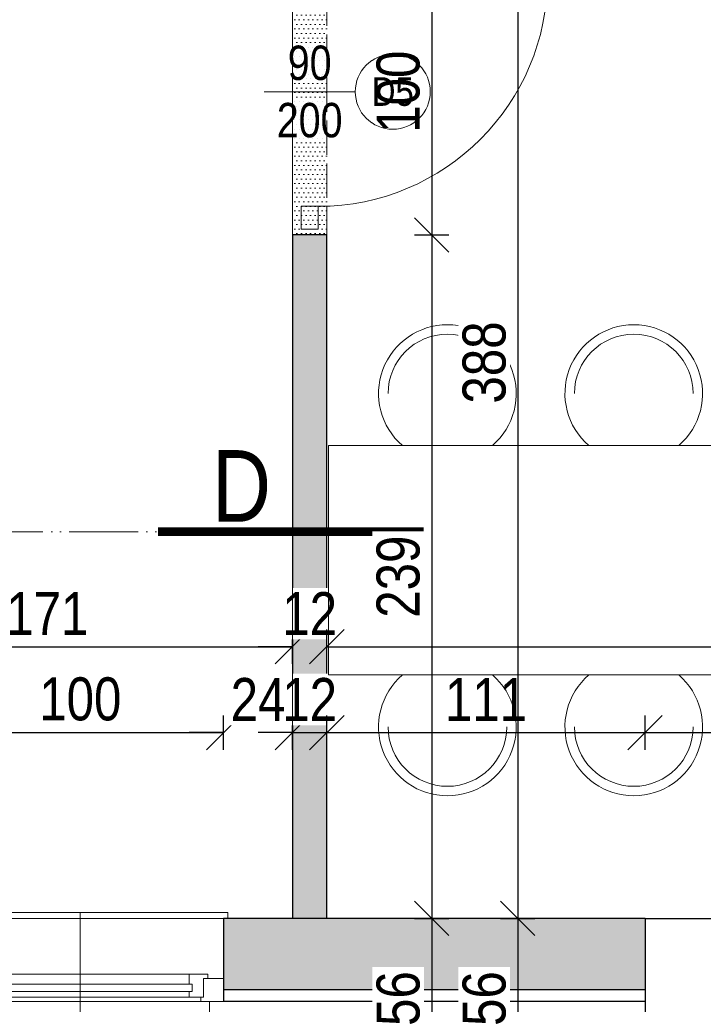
# Model space of a CAD drawing. Header units: millimetres. Extents: x 31175 to 52214, y -18116 to -5516.
# Tile 111 of 155: x 34636 to 34875, y -7012 to -6668. Entities that reach past the tile are written whole.
import ezdxf

# ---------------------------------------------------------------- set-up
doc = ezdxf.new("R2010")
doc.units = ezdxf.units.MM
doc.linetypes.add('ACAD_ISO02W100', pattern=[15, 12, -3])
doc.linetypes.add('ACAD_ISO05W100', pattern=[33, 24, -3, 0, -3, 0, -3])
doc.layers.get('Defpoints').update_dxf_attribs({"color": 6})
for name, color, linetype, lineweight in [('A-ciekie', 161, 'Continuous', 9), ('A-DRZ', 154, 'Continuous', 0), ('A-OKN', 154, 'Continuous', 9), ('A-opis', 130, 'Continuous', 9), ('A-wymiar', 177, 'Continuous', 0), ('A_opis_drzwi', 60, 'Continuous', 0), ('A_SCIANA_ISTN', 253, 'Continuous', 25), ('elewacja C', 253, 'Continuous', 0)]:
    doc.layers.add(name, color=color, linetype=linetype, lineweight=lineweight)
for name, color, linetype, lineweight, true_color in [('A-izolacja', 7, 'Continuous', 9, 0x4775ff), ('A-MEB', 7, 'Continuous', 0, 0x849491), ('A-wyposaż_kuchni', 9, 'Continuous', 13, 0x808080), ('A_SCIANA DO WYBURZENIA', 7, 'ACAD_ISO02W100', 18, 0xf7833b), ('S_KRESKOWANIE_SC_ISTN', 7, 'Continuous', 0, 0x878787)]:
    doc.layers.add(name, color=color, linetype=linetype, lineweight=lineweight, true_color=true_color)
doc.styles.get("Standard").update_dxf_attribs({"font": 'ARIALN.TTF'})
doc.styles.add('wymiary', font='ARIALN.TTF')
doc.dimstyles.new('anka', dxfattribs={"dimtxt": 15, "dimasz": 12, "dimexe": 6, "dimexo": 0.0625, "dimgap": 4, "dimtad": 1, "dimdec": 0, "dimzin": 0, "dimdsep": 46, "dimtxsty": 'wymiary', "dimblk": 'OBLIQUE', "dimcen": 0.09, "dimclrt": 7, "dimadec": 0, "dimazin": 0, "dimtfac": 1, "dimtdec": 0, "dimtix": 1, "dimtofl": 0, "dimtmove": 0, "dimatfit": 3, "dimldrblk": 'OBLIQUE', "dimfxl": 6, "dimfxlon": 1, "dimtfill": 1, "dimtolj": 1, "dimtzin": 0, "dimarcsym": 0})

# ---------------------------------------------------------------- blocks, each defined once
blk = doc.blocks.new('_OBLIQUE')
at = {"color": 0, "linetype": 'ByBlock'}
blk.add_line((-0.5, -0.5), (0.5, 0.5), dxfattribs=at)
blk = doc.blocks.new('*D98')
at = {"layer": 'A-wymiar', "color": 0, "lineweight": -2, "transparency": 16777216}
for p, q in [((34560.51, -6892.91), (34560.51, -6880.91)), ((34731.51, -6892.91), (34731.51, -6880.91)), ((34560.51, -6886.91), (34731.51, -6886.91))]:
    blk.add_line(p, q, dxfattribs=at)
at = {"layer": 'Defpoints', "color": 0, "transparency": 16777216}
for p in [(34731.51, -6886.91), (34560.51, -6918.73), (34731.51, -6918.73)]:
    blk.add_point(p, dxfattribs=at)
at = {"layer": 'A-wymiar', "color": 0, "lineweight": -2, "transparency": 16777216, "xscale": 12, "yscale": 12, "zscale": 12, "rotation": 180}
blk.add_blockref('_OBLIQUE', (34560.51, -6886.91), dxfattribs=at)
at = {"layer": 'A-wymiar', "color": 0, "lineweight": -2, "transparency": 16777216, "xscale": 12, "yscale": 12, "zscale": 12}
blk.add_blockref('_OBLIQUE', (34731.51, -6886.91), dxfattribs=at)
at = {"layer": 'A-wymiar', "color": 7, "lineweight": 9, "transparency": 16777216, "insert": (34646.01, -6875.38), "char_height": 15, "attachment_point": 5, "style": 'wymiary', "bg_fill": 3, "box_fill_scale": 1.1, "bg_fill_color": 256, "bg_fill_true_color": 13158600, "bg_fill_transparency": 0}
blk.add_mtext('\\A1;171', dxfattribs=at)
blk = doc.blocks.new('*D99')
at = {"layer": 'A-wymiar', "color": 0, "lineweight": -2, "transparency": 16777216}
for p, q in [((34731.51, -6892.91), (34731.51, -6880.91)), ((34743.51, -6892.91), (34743.51, -6880.91)), ((34731.51, -6886.91), (34719.51, -6886.91)), ((34743.51, -6886.91), (34755.51, -6886.91))]:
    blk.add_line(p, q, dxfattribs=at)
at = {"layer": 'Defpoints', "color": 0, "transparency": 16777216}
for p in [(34743.51, -6886.91), (34731.51, -6918.73), (34743.51, -6918.73)]:
    blk.add_point(p, dxfattribs=at)
at = {"layer": 'A-wymiar', "color": 0, "lineweight": -2, "transparency": 16777216, "xscale": 12, "yscale": 12, "zscale": 12}
blk.add_blockref('_OBLIQUE', (34731.51, -6886.91), dxfattribs=at)
at = {"layer": 'A-wymiar', "color": 0, "lineweight": -2, "transparency": 16777216, "xscale": 12, "yscale": 12, "zscale": 12, "rotation": 180}
blk.add_blockref('_OBLIQUE', (34743.51, -6886.91), dxfattribs=at)
at = {"layer": 'A-wymiar', "color": 7, "lineweight": 9, "transparency": 16777216, "insert": (34737.51, -6875.38), "char_height": 15, "attachment_point": 5, "style": 'wymiary', "bg_fill": 3, "box_fill_scale": 1.1, "bg_fill_color": 256, "bg_fill_true_color": 13158600, "bg_fill_transparency": 0}
blk.add_mtext('\\A1;12', dxfattribs=at)
blk = doc.blocks.new('*D102')
at = {"layer": 'A-wymiar', "color": 0, "lineweight": -2, "transparency": 16777216}
for p, q in [((34731.51, -6922.89), (34731.51, -6910.89)), ((34743.51, -6922.89), (34743.51, -6910.89)), ((34731.51, -6916.89), (34719.51, -6916.89)), ((34743.51, -6916.89), (34755.51, -6916.89))]:
    blk.add_line(p, q, dxfattribs=at)
at = {"layer": 'Defpoints', "color": 0, "transparency": 16777216}
for p in [(34743.51, -6916.89), (34731.51, -6981.73), (34743.51, -6981.73)]:
    blk.add_point(p, dxfattribs=at)
at = {"layer": 'A-wymiar', "color": 0, "lineweight": -2, "transparency": 16777216, "xscale": 12, "yscale": 12, "zscale": 12}
blk.add_blockref('_OBLIQUE', (34731.51, -6916.89), dxfattribs=at)
at = {"layer": 'A-wymiar', "color": 0, "lineweight": -2, "transparency": 16777216, "xscale": 12, "yscale": 12, "zscale": 12, "rotation": 180}
blk.add_blockref('_OBLIQUE', (34743.51, -6916.89), dxfattribs=at)
at = {"layer": 'A-wymiar', "color": 7, "lineweight": 9, "transparency": 16777216, "insert": (34737.51, -6905.36), "char_height": 15, "attachment_point": 5, "style": 'wymiary', "bg_fill": 3, "box_fill_scale": 1.1, "bg_fill_color": 256, "bg_fill_true_color": 13158600, "bg_fill_transparency": 0}
blk.add_mtext('\\A1;12', dxfattribs=at)
blk = doc.blocks.new('*U59')
at = {"layer": 'A-ciekie'}
for p, q in [((18175.78, 17805.34), (18175.78, 17908.34)), ((18175.78, 17908.34), (18177.78, 17908.34)), ((18238.12, 17901.84), (18233.78, 17901.84)), ((18238.12, 17811.84), (18238.12, 17901.84)), ((18233.78, 17811.84), (18238.12, 17811.84)), ((18177.78, 17805.34), (18175.78, 17805.34))]:
    blk.add_line(p, q, dxfattribs=at)
at = {"layer": 'A-izolacja'}
for points in [[(18206.78, 17906.84), (18206.78, 17901.84), (18233.78, 17901.84)], [(18206.78, 17906.84), (18206.78, 17901.84), (18233.78, 17901.84)], [(18206.78, 17906.84), (18206.78, 17901.84), (18233.78, 17901.84)], [(18233.78, 17901.84), (18206.78, 17901.84), (18206.78, 17906.84)], [(18206.78, 17806.84), (18206.78, 17811.84), (18233.78, 17811.84)], [(18233.78, 17811.84), (18206.78, 17811.84), (18206.78, 17806.84)]]:
    blk.add_lwpolyline(points, dxfattribs=at)
at = {"layer": 'A-OKN', "color": 250}
for p, q in [((18198.78, 17900.34), (18198.78, 17906.84)), ((18198.78, 17906.84), (18206.78, 17906.84)), ((18206.78, 17906.84), (18206.78, 17898.84)), ((18197.28, 17894.84), (18197.28, 17901.34)), ((18197.28, 17901.34), (18198.78, 17901.34)), ((18198.78, 17901.34), (18198.78, 17899.84)), ((18198.78, 17899.84), (18205.28, 17899.84)), ((18205.28, 17899.84), (18205.28, 17894.84)), ((18206.78, 17898.84), (18205.28, 17898.84)), ((18197.28, 17812.34), (18197.28, 17818.84)), ((18205.28, 17818.84), (18205.28, 17813.84)), ((18205.28, 17813.84), (18205.28, 17814.84)), ((18205.28, 17814.84), (18206.78, 17814.84)), ((18206.78, 17814.84), (18206.78, 17806.84)), ((18198.78, 17812.34), (18197.28, 17812.34)), ((18205.28, 17813.84), (18198.78, 17813.84)), ((18198.78, 17813.84), (18198.78, 17812.34)), ((18198.78, 17806.84), (18198.78, 17813.34))]:
    blk.add_line(p, q, dxfattribs=at)
at = {"layer": 'A-OKN'}
for p, q in [((18206.78, 17898.84), (18206.78, 17814.84)), ((18200.78, 17894.84), (18197.28, 17894.84)), ((18197.28, 17818.84), (18197.28, 17894.84)), ((18200.78, 17895.84), (18200.78, 17894.84)), ((18200.78, 17895.84), (18203.28, 17895.84)), ((18203.28, 17895.84), (18200.78, 17895.84)), ((18200.78, 17895.84), (18200.78, 17894.84)), ((18200.78, 17817.84), (18200.78, 17894.84)), ((18203.28, 17894.84), (18203.28, 17895.84)), ((18203.28, 17894.84), (18203.28, 17895.84)), ((18203.28, 17894.84), (18203.28, 17817.84)), ((18205.28, 17894.84), (18203.28, 17894.84)), ((18205.28, 17819.34), (18205.28, 17894.84)), ((18205.28, 17894.84), (18205.28, 17818.84)), ((18197.28, 17818.84), (18200.78, 17818.84)), ((18200.78, 17818.84), (18200.78, 17817.84)), ((18203.28, 17817.84), (18200.78, 17817.84)), ((18200.78, 17817.84), (18203.28, 17817.84)), ((18203.28, 17818.84), (18205.28, 17818.84)), ((18203.28, 17817.84), (18203.28, 17818.84))]:
    blk.add_line(p, q, dxfattribs=at)
blk = doc.blocks.new('*D169')
at = {"layer": 'A-wymiar', "color": 0, "lineweight": -2, "transparency": 16777216}
for p, q in [((34560.51, -6892.91), (34560.51, -6880.91)), ((34731.51, -6892.91), (34731.51, -6880.91)), ((34560.51, -6886.91), (34731.51, -6886.91))]:
    blk.add_line(p, q, dxfattribs=at)
at = {"layer": 'Defpoints', "color": 0, "transparency": 16777216}
for p in [(34731.51, -6886.91), (34560.51, -6918.73), (34731.51, -6918.73)]:
    blk.add_point(p, dxfattribs=at)
at = {"layer": 'A-wymiar', "color": 0, "lineweight": -2, "transparency": 16777216, "xscale": 12, "yscale": 12, "zscale": 12, "rotation": 180}
blk.add_blockref('_OBLIQUE', (34560.51, -6886.91), dxfattribs=at)
at = {"layer": 'A-wymiar', "color": 0, "lineweight": -2, "transparency": 16777216, "xscale": 12, "yscale": 12, "zscale": 12}
blk.add_blockref('_OBLIQUE', (34731.51, -6886.91), dxfattribs=at)
at = {"layer": 'A-wymiar', "color": 7, "lineweight": 9, "transparency": 16777216, "insert": (34646.01, -6875.38), "char_height": 15, "attachment_point": 5, "style": 'wymiary', "bg_fill": 3, "box_fill_scale": 1.1, "bg_fill_color": 256, "bg_fill_true_color": 13158600, "bg_fill_transparency": 0}
blk.add_mtext('\\A1;171', dxfattribs=at)
blk = doc.blocks.new('*D170')
at = {"layer": 'A-wymiar', "color": 0, "lineweight": -2, "transparency": 16777216}
for p, q in [((34731.51, -6892.91), (34731.51, -6880.91)), ((34743.51, -6892.91), (34743.51, -6880.91)), ((34731.51, -6886.91), (34719.51, -6886.91)), ((34743.51, -6886.91), (34755.51, -6886.91))]:
    blk.add_line(p, q, dxfattribs=at)
at = {"layer": 'Defpoints', "color": 0, "transparency": 16777216}
for p in [(34743.51, -6886.91), (34731.51, -6918.73), (34743.51, -6918.73)]:
    blk.add_point(p, dxfattribs=at)
at = {"layer": 'A-wymiar', "color": 0, "lineweight": -2, "transparency": 16777216, "xscale": 12, "yscale": 12, "zscale": 12}
blk.add_blockref('_OBLIQUE', (34731.51, -6886.91), dxfattribs=at)
at = {"layer": 'A-wymiar', "color": 0, "lineweight": -2, "transparency": 16777216, "xscale": 12, "yscale": 12, "zscale": 12, "rotation": 180}
blk.add_blockref('_OBLIQUE', (34743.51, -6886.91), dxfattribs=at)
at = {"layer": 'A-wymiar', "color": 7, "lineweight": 9, "transparency": 16777216, "insert": (34737.51, -6875.38), "char_height": 15, "attachment_point": 5, "style": 'wymiary', "bg_fill": 3, "box_fill_scale": 1.1, "bg_fill_color": 256, "bg_fill_true_color": 13158600, "bg_fill_transparency": 0}
blk.add_mtext('\\A1;12', dxfattribs=at)
blk = doc.blocks.new('*D171')
at = {"layer": 'A-wymiar', "color": 0, "lineweight": -2, "transparency": 16777216}
for p, q in [((34743.51, -6892.91), (34743.51, -6880.91)), ((35177.51, -6892.91), (35177.51, -6880.91)), ((34743.51, -6886.91), (35177.51, -6886.91))]:
    blk.add_line(p, q, dxfattribs=at)
at = {"layer": 'Defpoints', "color": 0, "transparency": 16777216}
for p in [(35177.51, -6886.91), (34743.51, -6918.73), (35177.51, -6918.73)]:
    blk.add_point(p, dxfattribs=at)
at = {"layer": 'A-wymiar', "color": 0, "lineweight": -2, "transparency": 16777216, "xscale": 12, "yscale": 12, "zscale": 12, "rotation": 180}
blk.add_blockref('_OBLIQUE', (34743.51, -6886.91), dxfattribs=at)
at = {"layer": 'A-wymiar', "color": 0, "lineweight": -2, "transparency": 16777216, "xscale": 12, "yscale": 12, "zscale": 12}
blk.add_blockref('_OBLIQUE', (35177.51, -6886.91), dxfattribs=at)
at = {"layer": 'A-wymiar', "color": 7, "lineweight": 9, "transparency": 16777216, "insert": (34960.51, -6875.25), "char_height": 15, "attachment_point": 5, "style": 'wymiary', "bg_fill": 3, "box_fill_scale": 1.1, "bg_fill_color": 256, "bg_fill_true_color": 13158600, "bg_fill_transparency": 0}
blk.add_mtext('\\A1;434', dxfattribs=at)
blk = doc.blocks.new('*D172')
at = {"layer": 'A-wymiar', "color": 0, "lineweight": -2, "transparency": 16777216}
for p, q in [((34607.51, -6922.89), (34607.51, -6910.89)), ((34707.51, -6922.89), (34707.51, -6910.89)), ((34607.51, -6916.89), (34707.51, -6916.89))]:
    blk.add_line(p, q, dxfattribs=at)
at = {"layer": 'Defpoints', "color": 0, "transparency": 16777216}
for p in [(34707.51, -6916.89), (34607.51, -6981.73), (34707.51, -6981.73)]:
    blk.add_point(p, dxfattribs=at)
at = {"layer": 'A-wymiar', "color": 0, "lineweight": -2, "transparency": 16777216, "xscale": 12, "yscale": 12, "zscale": 12, "rotation": 180}
blk.add_blockref('_OBLIQUE', (34607.51, -6916.89), dxfattribs=at)
at = {"layer": 'A-wymiar', "color": 0, "lineweight": -2, "transparency": 16777216, "xscale": 12, "yscale": 12, "zscale": 12}
blk.add_blockref('_OBLIQUE', (34707.51, -6916.89), dxfattribs=at)
at = {"layer": 'A-wymiar', "color": 7, "lineweight": 9, "transparency": 16777216, "insert": (34657.51, -6905.24), "char_height": 15, "attachment_point": 5, "style": 'wymiary', "bg_fill": 3, "box_fill_scale": 1.1, "bg_fill_color": 256, "bg_fill_true_color": 13158600, "bg_fill_transparency": 0}
blk.add_mtext('\\A1;100', dxfattribs=at)
blk = doc.blocks.new('*D443')
at = {"layer": 'A-wymiar', "color": 0, "lineweight": -2, "transparency": 16777216}
for p, q in [((34707.51, -6922.89), (34707.51, -6910.89)), ((34731.51, -6922.89), (34731.51, -6910.89)), ((34707.51, -6916.89), (34695.51, -6916.89)), ((34731.51, -6916.89), (34743.51, -6916.89))]:
    blk.add_line(p, q, dxfattribs=at)
at = {"layer": 'Defpoints', "color": 0, "transparency": 16777216}
for p in [(34731.51, -6916.89), (34707.51, -6981.73), (34731.51, -6981.73)]:
    blk.add_point(p, dxfattribs=at)
at = {"layer": 'A-wymiar', "color": 0, "lineweight": -2, "transparency": 16777216, "xscale": 12, "yscale": 12, "zscale": 12}
blk.add_blockref('_OBLIQUE', (34707.51, -6916.89), dxfattribs=at)
at = {"layer": 'A-wymiar', "color": 0, "lineweight": -2, "transparency": 16777216, "xscale": 12, "yscale": 12, "zscale": 12, "rotation": 180}
blk.add_blockref('_OBLIQUE', (34731.51, -6916.89), dxfattribs=at)
at = {"layer": 'A-wymiar', "color": 7, "lineweight": 9, "transparency": 16777216, "insert": (34719.51, -6905.36), "char_height": 15, "attachment_point": 5, "style": 'wymiary', "bg_fill": 3, "box_fill_scale": 1.1, "bg_fill_color": 256, "bg_fill_true_color": 13158600, "bg_fill_transparency": 0}
blk.add_mtext('\\A1;24', dxfattribs=at)
blk = doc.blocks.new('*D444')
at = {"layer": 'A-wymiar', "color": 0, "lineweight": -2, "transparency": 16777216}
for p, q in [((34731.51, -6922.89), (34731.51, -6910.89)), ((34743.51, -6922.89), (34743.51, -6910.89)), ((34731.51, -6916.89), (34719.51, -6916.89)), ((34743.51, -6916.89), (34755.51, -6916.89))]:
    blk.add_line(p, q, dxfattribs=at)
at = {"layer": 'Defpoints', "color": 0, "transparency": 16777216}
for p in [(34743.51, -6916.89), (34731.51, -6981.73), (34743.51, -6981.73)]:
    blk.add_point(p, dxfattribs=at)
at = {"layer": 'A-wymiar', "color": 0, "lineweight": -2, "transparency": 16777216, "xscale": 12, "yscale": 12, "zscale": 12}
blk.add_blockref('_OBLIQUE', (34731.51, -6916.89), dxfattribs=at)
at = {"layer": 'A-wymiar', "color": 0, "lineweight": -2, "transparency": 16777216, "xscale": 12, "yscale": 12, "zscale": 12, "rotation": 180}
blk.add_blockref('_OBLIQUE', (34743.51, -6916.89), dxfattribs=at)
at = {"layer": 'A-wymiar', "color": 7, "lineweight": 9, "transparency": 16777216, "insert": (34737.51, -6905.36), "char_height": 15, "attachment_point": 5, "style": 'wymiary', "bg_fill": 3, "box_fill_scale": 1.1, "bg_fill_color": 256, "bg_fill_true_color": 13158600, "bg_fill_transparency": 0}
blk.add_mtext('\\A1;12', dxfattribs=at)
blk = doc.blocks.new('*D173')
at = {"layer": 'A-wymiar', "color": 0, "lineweight": -2, "transparency": 16777216}
for p, q in [((34743.51, -6922.89), (34743.51, -6910.89)), ((34854.51, -6922.89), (34854.51, -6910.89)), ((34743.51, -6916.89), (34854.51, -6916.89))]:
    blk.add_line(p, q, dxfattribs=at)
at = {"layer": 'Defpoints', "color": 0, "transparency": 16777216}
for p in [(34854.51, -6916.89), (34743.51, -6981.73), (34854.51, -6981.73)]:
    blk.add_point(p, dxfattribs=at)
at = {"layer": 'A-wymiar', "color": 0, "lineweight": -2, "transparency": 16777216, "xscale": 12, "yscale": 12, "zscale": 12, "rotation": 180}
blk.add_blockref('_OBLIQUE', (34743.51, -6916.89), dxfattribs=at)
at = {"layer": 'A-wymiar', "color": 0, "lineweight": -2, "transparency": 16777216, "xscale": 12, "yscale": 12, "zscale": 12}
blk.add_blockref('_OBLIQUE', (34854.51, -6916.89), dxfattribs=at)
at = {"layer": 'A-wymiar', "color": 7, "lineweight": 9, "transparency": 16777216, "insert": (34799.01, -6905.36), "char_height": 15, "attachment_point": 5, "style": 'wymiary', "bg_fill": 3, "box_fill_scale": 1.1, "bg_fill_color": 256, "bg_fill_true_color": 13158600, "bg_fill_transparency": 0}
blk.add_mtext('\\A1;111', dxfattribs=at)
blk = doc.blocks.new('*D174')
at = {"layer": 'A-wymiar', "color": 0, "lineweight": -2, "transparency": 16777216}
for p, q in [((34854.51, -6922.89), (34854.51, -6910.89)), ((34989.51, -6922.89), (34989.51, -6910.89)), ((34854.51, -6916.89), (34989.51, -6916.89))]:
    blk.add_line(p, q, dxfattribs=at)
at = {"layer": 'Defpoints', "color": 0, "transparency": 16777216}
for p in [(34989.51, -6916.89), (34854.51, -6981.73), (34989.51, -6981.73)]:
    blk.add_point(p, dxfattribs=at)
at = {"layer": 'A-wymiar', "color": 0, "lineweight": -2, "transparency": 16777216, "xscale": 12, "yscale": 12, "zscale": 12, "rotation": 180}
blk.add_blockref('_OBLIQUE', (34854.51, -6916.89), dxfattribs=at)
at = {"layer": 'A-wymiar', "color": 0, "lineweight": -2, "transparency": 16777216, "xscale": 12, "yscale": 12, "zscale": 12}
blk.add_blockref('_OBLIQUE', (34989.51, -6916.89), dxfattribs=at)
at = {"layer": 'A-wymiar', "color": 7, "lineweight": 9, "transparency": 16777216, "insert": (34922.01, -6905.24), "char_height": 15, "attachment_point": 5, "style": 'wymiary', "bg_fill": 3, "box_fill_scale": 1.1, "bg_fill_color": 256, "bg_fill_true_color": 13158600, "bg_fill_transparency": 0}
blk.add_mtext('\\A1;135', dxfattribs=at)
blk = doc.blocks.new('*D452')
at = {"layer": 'A-wymiar', "color": 0, "lineweight": -2, "transparency": 16777216}
for p, q in [((34774.1, -6643.23), (34786.1, -6643.23)), ((34780.1, -6643.23), (34780.1, -6743.23)), ((34774.1, -6743.23), (34786.1, -6743.23))]:
    blk.add_line(p, q, dxfattribs=at)
at = {"layer": 'Defpoints', "color": 0, "transparency": 16777216}
for p in [(34743.51, -6643.23), (34743.51, -6743.23), (34780.1, -6743.23)]:
    blk.add_point(p, dxfattribs=at)
at = {"layer": 'A-wymiar', "color": 0, "lineweight": -2, "transparency": 16777216, "xscale": 12, "yscale": 12, "zscale": 12}
for p, rotation in [((34780.1, -6643.23), 90), ((34780.1, -6743.23), 270)]:
    blk.add_blockref('_OBLIQUE', p, dxfattribs=dict(at, rotation=rotation))
at = {"layer": 'A-wymiar', "color": 7, "transparency": 16777216, "insert": (34768.44, -6693.23), "char_height": 15, "attachment_point": 5, "rotation": 90, "style": 'wymiary', "bg_fill": 3, "box_fill_scale": 1.1, "bg_fill_color": 256, "bg_fill_true_color": 13158600, "bg_fill_transparency": 0}
blk.add_mtext('\\A1;100', dxfattribs=at)
blk = doc.blocks.new('*D453')
at = {"layer": 'A-wymiar', "color": 0, "lineweight": -2, "transparency": 16777216}
for p, q in [((34774.1, -6743.23), (34786.1, -6743.23)), ((34780.1, -6743.23), (34780.1, -6981.73)), ((34774.1, -6981.73), (34786.1, -6981.73))]:
    blk.add_line(p, q, dxfattribs=at)
at = {"layer": 'Defpoints', "color": 0, "transparency": 16777216}
for p in [(34743.51, -6743.23), (34743.51, -6981.73), (34780.1, -6981.73)]:
    blk.add_point(p, dxfattribs=at)
at = {"layer": 'A-wymiar', "color": 0, "lineweight": -2, "transparency": 16777216, "xscale": 12, "yscale": 12, "zscale": 12}
for p, rotation in [((34780.1, -6743.23), 90), ((34780.1, -6981.73), 270)]:
    blk.add_blockref('_OBLIQUE', p, dxfattribs=dict(at, rotation=rotation))
at = {"layer": 'A-wymiar', "color": 7, "transparency": 16777216, "insert": (34768.44, -6862.48), "char_height": 15, "attachment_point": 5, "rotation": 90, "style": 'wymiary', "bg_fill": 3, "box_fill_scale": 1.1, "bg_fill_color": 256, "bg_fill_true_color": 13158600, "bg_fill_transparency": 0}
blk.add_mtext('\\A1;239', dxfattribs=at)
blk = doc.blocks.new('*D176')
at = {"layer": 'A-wymiar', "color": 0, "lineweight": -2, "transparency": 16777216}
for p, q in [((34804.1, -6593.73), (34816.1, -6593.73)), ((34810.1, -6593.73), (34810.1, -6981.73)), ((34804.1, -6981.73), (34816.1, -6981.73))]:
    blk.add_line(p, q, dxfattribs=at)
at = {"layer": 'Defpoints', "color": 0, "transparency": 16777216}
for p in [(34743.51, -6593.73), (34743.51, -6981.73), (34810.1, -6981.73)]:
    blk.add_point(p, dxfattribs=at)
at = {"layer": 'A-wymiar', "color": 0, "lineweight": -2, "transparency": 16777216, "xscale": 12, "yscale": 12, "zscale": 12}
for p, rotation in [((34810.1, -6593.73), 90), ((34810.1, -6981.73), 270)]:
    blk.add_blockref('_OBLIQUE', p, dxfattribs=dict(at, rotation=rotation))
at = {"layer": 'A-wymiar', "color": 7, "transparency": 16777216, "insert": (34798.44, -6787.73), "char_height": 15, "attachment_point": 5, "rotation": 90, "style": 'wymiary', "bg_fill": 3, "box_fill_scale": 1.1, "bg_fill_color": 256, "bg_fill_true_color": 13158600, "bg_fill_transparency": 0}
blk.add_mtext('\\A1;388', dxfattribs=at)
blk = doc.blocks.new('*D609')
at = {"layer": 'A-wymiar', "color": 0, "lineweight": -2, "transparency": 16777216}
for p, q in [((34774.1, -6981.73), (34786.1, -6981.73)), ((34780.1, -6981.73), (34780.1, -7037.73)), ((34786.1, -7037.73), (34774.1, -7037.73))]:
    blk.add_line(p, q, dxfattribs=at)
at = {"layer": 'Defpoints', "color": 0, "transparency": 16777216}
for p in [(34743.51, -6981.73), (34780.1, -7037.73), (34856.51, -7037.73)]:
    blk.add_point(p, dxfattribs=at)
at = {"layer": 'A-wymiar', "color": 0, "lineweight": -2, "transparency": 16777216, "xscale": 12, "yscale": 12, "zscale": 12}
for p, rotation in [((34780.1, -6981.73), 90), ((34780.1, -7037.73), 270)]:
    blk.add_blockref('_OBLIQUE', p, dxfattribs=dict(at, rotation=rotation))
at = {"layer": 'A-wymiar', "color": 7, "transparency": 16777216, "insert": (34768.44, -7009.73), "char_height": 15, "attachment_point": 5, "rotation": 90, "style": 'wymiary', "bg_fill": 3, "box_fill_scale": 1.1, "bg_fill_color": 256, "bg_fill_true_color": 13158600, "bg_fill_transparency": 0}
blk.add_mtext('\\A1;56', dxfattribs=at)
blk = doc.blocks.new('*D614')
at = {"layer": 'A-wymiar', "color": 0, "lineweight": -2, "transparency": 16777216}
for p, q in [((34804.1, -6981.73), (34816.1, -6981.73)), ((34810.1, -6981.73), (34810.1, -7037.73)), ((34816.1, -7037.73), (34804.1, -7037.73))]:
    blk.add_line(p, q, dxfattribs=at)
at = {"layer": 'Defpoints', "color": 0, "transparency": 16777216}
for p in [(34743.51, -6981.73), (34810.1, -7037.73), (34856.51, -7037.73)]:
    blk.add_point(p, dxfattribs=at)
at = {"layer": 'A-wymiar', "color": 0, "lineweight": -2, "transparency": 16777216, "xscale": 12, "yscale": 12, "zscale": 12}
for p, rotation in [((34810.1, -6981.73), 90), ((34810.1, -7037.73), 270)]:
    blk.add_blockref('_OBLIQUE', p, dxfattribs=dict(at, rotation=rotation))
at = {"layer": 'A-wymiar', "color": 7, "transparency": 16777216, "insert": (34798.44, -7009.73), "char_height": 15, "attachment_point": 5, "rotation": 90, "style": 'wymiary', "bg_fill": 3, "box_fill_scale": 1.1, "bg_fill_color": 256, "bg_fill_true_color": 13158600, "bg_fill_transparency": 0}
blk.add_mtext('\\A1;56', dxfattribs=at)
blk = doc.blocks.new('DRZWI-RZ-33')
at = {"layer": 'A-DRZ', "extrusion": (0, 0, -1)}
for points in [[(25, 48), (19, 48), (19, 40), (25, 40)], [(25, -48), (19, -48), (19, -40), (25, -40)]]:
    blk.add_lwpolyline(points, close=True, dxfattribs=at)
at = {"layer": 'A-DRZ'}
for points in [[(-19, -40), (-19, -37), (61, -37)], [(61, -40), (61, -37)]]:
    blk.add_lwpolyline(points, dxfattribs=at)
at = {"layer": 'A-DRZ', "extrusion": (0, 0, -1)}
blk.add_lwpolyline([(19, -40), (-61, -40)], dxfattribs=at)
at = {"layer": 'A-DRZ', "color": 1, "extrusion": (0, 0, -1)}
blk.add_arc((19, -40), 80, 90, 180, dxfattribs=at)

msp = doc.modelspace()

# ---------------------------------------------------------------- hatches: boundary and pattern name
at = {"layer": 'A_SCIANA DO WYBURZENIA', "transparency": 33554687}
h = msp.add_hatch(dxfattribs=at)
h.set_pattern_fill('DOTS', color=256)
h.set_pattern_definition([(0, (14120.9812, -10327.3418), (0.79375, 1.5875), [0, -1.5875])])
h.paths.add_polyline_path([(34743.51, -6643.23), (34731.51, -6643.23), (34731.51, -6743.23), (34743.51, -6743.23)])
at = {"layer": 'S_KRESKOWANIE_SC_ISTN', "transparency": 33554559}
h = msp.add_hatch(color=256, dxfattribs=at)
h.dxf.hatch_style = 1
h.paths.add_polyline_path([(34854.51, -6981.73), (34707.51, -6981.73), (34707.51, -7006.73), (34854.51, -7006.73)])

# ---------------------------------------------------------------- linework, layer by layer
at = {"layer": 'A-MEB'}
for centre, radius, start, end in [((34785.56, -6798.56), 24.01, 310.7329, 229.2671), ((34850.56, -6798.56), 24.01, 310.7329, 229.2671), ((34785.56, -6798.56), 20.71, 0, 180), ((34850.56, -6798.56), 20.71, 0, 180)]:
    msp.add_arc(centre, radius, start, end, dxfattribs=at)
at = {"layer": 'A-opis', "color": 212, "linetype": 'ACAD_ISO05W100', "true_color": 0xe01fda}
msp.add_lwpolyline([(34777.26, -6846.8), (34142.03, -6846.8)], dxfattribs=at)
at = {"layer": 'A-opis', "color": 212, "true_color": 0xe01fda, "const_width": 3}
msp.add_lwpolyline([(34777.26, -6846.8), (34684.56, -6846.8)], dxfattribs=at)
at = {"layer": 'A-opis', "lineweight": 9}
msp.add_lwpolyline([(34657.51, -6979.73), (34657.51, -7090.38)], dxfattribs=at)
at = {"layer": 'A_SCIANA DO WYBURZENIA'}
msp.add_lwpolyline([(34731.51, -6643.23), (34743.51, -6643.23), (34743.51, -6743.23), (34731.51, -6743.23)], close=True, dxfattribs=at)
at = {"layer": 'A_SCIANA_ISTN'}
for p, q in [((34854.51, -6981.73), (34707.51, -6981.73)), ((34854.51, -6981.73), (34854.51, -7022.73)), ((34854.51, -6981.73), (34989.51, -6981.73)), ((34854.51, -7006.73), (34707.51, -7006.73)), ((34854.51, -7010.73), (34707.51, -7010.73))]:
    msp.add_line(p, q, dxfattribs=at)
for points in [[(34743.51, -6743.23), (34731.51, -6743.23)], [(34743.51, -6743.23), (34731.51, -6743.23)], [(34707.51, -6981.73), (34707.51, -7010.73)]]:
    msp.add_lwpolyline(points, dxfattribs=at)

# ---------------------------------------------------------------- block references
at = {"layer": 'elewacja C', "xscale": -1, "rotation": 90}
msp.add_blockref('*U59', (52514.36, 11196.05), dxfattribs=at)

# ---------------------------------------------------------------- texts
at = {"layer": 'A-opis', "color": 156, "true_color": 0x0f468a, "char_height": 15, "attachment_point": 1, "style": 'wymiary'}
for s, width, insert in [('\\pi5.9638;{\\LPOM. BIUROWE 3 OS.\\P\\pi12.952;DZIAŁ TECHNICZNY}\\P\\pi60.904;32,73 m²', 188.6534, (33743.52, -6704.68)), ('\\pi22.331;{\\LPOM. MONITORNIG SIECI}\\P\\pi92.415;20,80 m²', 251.8795, (33259.89, -6745.12))]:
    msp.add_mtext_dynamic_manual_height_columns(s, width=width, gutter_width=12.5, heights=[0], dxfattribs=dict(at, insert=insert))
at = {"layer": 'A-opis', "color": 212, "true_color": 0xe01fda, "insert": (34724.04, -6818.31), "char_height": 25, "attachment_point": 3}
msp.add_mtext_dynamic_manual_height_columns('D', width=15.8467, gutter_width=12.5, heights=[0], dxfattribs=at)

# ---------------------------------------------------------------- dimensions: what is measured, and where the dimension line sits
at = {"layer": 'A-wymiar', "lineweight": 9}
dim = msp.add_linear_dim(base=(34731.51, -6886.91), p1=(34560.51, -6918.73), p2=(34731.51, -6918.73), dimstyle='anka', override={"dimtmove": 1}, dxfattribs=at)
dim.commit()
dim.dimension.update_dxf_attribs({"geometry": '*D98', "text_midpoint": (34646.01, -6875.38)})

# ---------------------------------------------------------------- next in the draw order: dimensions: what is measured, and where the dimension line sits
dim = msp.add_linear_dim(base=(34743.51, -6886.91), p1=(34731.51, -6918.73), p2=(34743.51, -6918.73), dimstyle='anka', override={"dimtmove": 1}, dxfattribs=at)
dim.commit()
dim.dimension.update_dxf_attribs({"geometry": '*D99', "text_midpoint": (34737.51, -6875.38)})

# ---------------------------------------------------------------- next in the draw order: dimensions: what is measured, and where the dimension line sits
dim = msp.add_linear_dim(base=(34743.51, -6916.89), p1=(34731.51, -6981.73), p2=(34743.51, -6981.73), dimstyle='anka', override={"dimtmove": 1}, dxfattribs=at)
dim.commit()
dim.dimension.update_dxf_attribs({"geometry": '*D102', "text_midpoint": (34737.51, -6905.36)})

# ---------------------------------------------------------------- next in the draw order: hatches: boundary and pattern name
at = {"layer": 'S_KRESKOWANIE_SC_ISTN', "transparency": 33554559}
h = msp.add_hatch(color=256, dxfattribs=at)
h.dxf.hatch_style = 1
h.paths.add_polyline_path([(34743.51, -6743.23), (34731.51, -6743.23), (34731.51, -6981.73), (34743.51, -6981.73)])

# ---------------------------------------------------------------- next in the draw order: linework, layer by layer
at = {"layer": 'A_SCIANA_ISTN'}
for points in [[(34731.51, -6743.23), (34731.51, -6981.73)], [(34743.51, -6981.73), (34743.51, -6743.23)]]:
    msp.add_lwpolyline(points, dxfattribs=at)

# ---------------------------------------------------------------- next in the draw order: dimensions: what is measured, and where the dimension line sits
at = {"layer": 'A-wymiar'}
dim = msp.add_linear_dim(base=(34780.1, -6743.23), p1=(34743.51, -6643.23), p2=(34743.51, -6743.23), angle=90, dimstyle='anka', override={"dimtmove": 1}, dxfattribs=at)
dim.commit()
dim.dimension.update_dxf_attribs({"geometry": '*D452', "text_midpoint": (34768.44, -6693.23)})
at = {"layer": 'A-wymiar', "lineweight": 9}
dim = msp.add_linear_dim(base=(34731.51, -6886.91), p1=(34560.51, -6918.73), p2=(34731.51, -6918.73), dimstyle='anka', override={"dimtmove": 1}, dxfattribs=at)
dim.commit()
dim.dimension.update_dxf_attribs({"geometry": '*D169', "text_midpoint": (34646.01, -6875.38)})

# ---------------------------------------------------------------- next in the draw order: dimensions: what is measured, and where the dimension line sits
for base, p1, p2, picture, middle in [((34743.51, -6886.91), (34731.51, -6918.73), (34743.51, -6918.73), '*D170', (34737.51, -6875.38)), ((34707.51, -6916.89), (34607.51, -6981.73), (34707.51, -6981.73), '*D172', (34657.51, -6905.24))]:
    dim = msp.add_linear_dim(base=base, p1=p1, p2=p2, dimstyle='anka', override={"dimtmove": 1}, dxfattribs=at)
    dim.commit()
    dim.dimension.update_dxf_attribs({"geometry": picture, "text_midpoint": middle})

# ---------------------------------------------------------------- next in the draw order: dimensions: what is measured, and where the dimension line sits
dim = msp.add_linear_dim(base=(35177.51, -6886.91), p1=(34743.51, -6918.73), p2=(35177.51, -6918.73), dimstyle='anka', override={"dimtmove": 1}, dxfattribs=at)
dim.commit()
dim.dimension.update_dxf_attribs({"geometry": '*D171', "text_midpoint": (34960.51, -6875.25)})

# ---------------------------------------------------------------- next in the draw order: dimensions: what is measured, and where the dimension line sits
dim = msp.add_linear_dim(base=(34731.51, -6916.89), p1=(34707.51, -6981.73), p2=(34731.51, -6981.73), dimstyle='anka', override={"dimtmove": 1}, dxfattribs=at)
dim.commit()
dim.dimension.update_dxf_attribs({"geometry": '*D443', "text_midpoint": (34719.51, -6905.36)})

# ---------------------------------------------------------------- next in the draw order: dimensions: what is measured, and where the dimension line sits
dim = msp.add_linear_dim(base=(34743.51, -6916.89), p1=(34731.51, -6981.73), p2=(34743.51, -6981.73), dimstyle='anka', override={"dimtmove": 1}, dxfattribs=at)
dim.commit()
dim.dimension.update_dxf_attribs({"geometry": '*D444', "text_midpoint": (34737.51, -6905.36)})

# ---------------------------------------------------------------- next in the draw order: linework, layer by layer
at = {"layer": 'A-wymiar'}
msp.add_lwpolyline([(34731.51, -6381.73), (34560.51, -6381.73), (34560.51, -6981.73), (34731.51, -6981.73)], close=True, dxfattribs=at)

# ---------------------------------------------------------------- next in the draw order: dimensions: what is measured, and where the dimension line sits
at = {"layer": 'A-wymiar', "lineweight": 9}
dim = msp.add_linear_dim(base=(34854.51, -6916.89), p1=(34743.51, -6981.73), p2=(34854.51, -6981.73), dimstyle='anka', override={"dimtmove": 1}, dxfattribs=at)
dim.commit()
dim.dimension.update_dxf_attribs({"geometry": '*D173', "text_midpoint": (34799.01, -6905.36)})

# ---------------------------------------------------------------- next in the draw order: linework, layer by layer
at = {"layer": 'A-MEB'}
for radius, start, end in [(24.01, 130.7329, 49.2671), (20.71, 180, 0)]:
    msp.add_arc((34785.56, -6914.94), radius, start, end, dxfattribs=at)

# ---------------------------------------------------------------- next in the draw order: dimensions: what is measured, and where the dimension line sits
at = {"layer": 'A-wymiar', "lineweight": 9}
dim = msp.add_linear_dim(base=(34989.51, -6916.89), p1=(34854.51, -6981.73), p2=(34989.51, -6981.73), dimstyle='anka', override={"dimtmove": 1}, dxfattribs=at)
dim.commit()
dim.dimension.update_dxf_attribs({"geometry": '*D174', "text_midpoint": (34922.01, -6905.24)})

# ---------------------------------------------------------------- next in the draw order: linework, layer by layer
at = {"layer": 'A-MEB'}
for radius, start, end in [(24.01, 130.7329, 49.2671), (20.71, 180, 0)]:
    msp.add_arc((34850.56, -6914.94), radius, start, end, dxfattribs=at)
at = {"layer": 'A-wyposaż_kuchni'}
msp.add_lwpolyline([(35010.56, -6816.75), (35010.56, -6896.75), (34744.06, -6896.75), (34744.06, -6816.75), (35010.56, -6816.75)], dxfattribs=at)

# ---------------------------------------------------------------- next in the draw order: dimensions: what is measured, and where the dimension line sits
at = {"layer": 'A-wymiar'}
dim = msp.add_linear_dim(base=(34780.09717653, -6981.72743354), p1=(34743.5146389, -6743.22743354), p2=(34743.5146389, -6981.72743354), angle=90, dimstyle='anka', override={"dimtmove": 1}, dxfattribs=at)
dim.commit()
dim.dimension.update_dxf_attribs({"geometry": '*D453', "text_midpoint": (34768.43858172, -6862.47743354)})

# ---------------------------------------------------------------- next in the draw order: dimensions: what is measured, and where the dimension line sits
dim = msp.add_linear_dim(base=(34810.1, -6981.73), p1=(34743.51, -6593.73), p2=(34743.51, -6981.73), angle=90, dimstyle='anka', override={"dimtmove": 1}, dxfattribs=at)
dim.commit()
dim.dimension.update_dxf_attribs({"geometry": '*D176', "text_midpoint": (34798.44, -6787.73)})

# ---------------------------------------------------------------- next in the draw order: linework, layer by layer
at = {"layer": 'A_opis_drzwi'}
msp.add_line((34721.62, -6693.23), (34753.41, -6693.23), dxfattribs=at)
msp.add_circle((34766.5, -6693.23), 13.09, dxfattribs=at)

# ---------------------------------------------------------------- next in the draw order: block references
at = {"layer": 'A-DRZ', "extrusion": (0, 0, -1), "rotation": 180}
msp.add_blockref('DRZWI-RZ-33', (-34759.51, -6693.23), dxfattribs=at)

# ---------------------------------------------------------------- next in the draw order: texts
at = {"layer": 'A_opis_drzwi', "width": 42.7859, "attachment_point": 5, "style": 'wymiary'}
for s, insert, char_height in [('90\\P200', (34737.51, -6693.23), 12), ('D5', (34766.5, -6693.23), 10)]:
    msp.add_mtext(s, dxfattribs=dict(at, insert=insert, char_height=char_height))

# ---------------------------------------------------------------- next in the draw order: dimensions: what is measured, and where the dimension line sits
at = {"layer": 'A-wymiar'}
dim = msp.add_linear_dim(base=(34780.1, -7037.73), p1=(34743.51, -6981.73), p2=(34856.51, -7037.73), angle=90, dimstyle='anka', override={"dimtmove": 1}, dxfattribs=at)
dim.commit()
dim.dimension.update_dxf_attribs({"geometry": '*D609', "text_midpoint": (34768.44, -7009.73)})

# ---------------------------------------------------------------- next in the draw order: dimensions: what is measured, and where the dimension line sits
dim = msp.add_linear_dim(base=(34810.1, -7037.73), p1=(34743.51, -6981.73), p2=(34856.51, -7037.73), angle=90, dimstyle='anka', override={"dimtmove": 1}, dxfattribs=at)
dim.commit()
dim.dimension.update_dxf_attribs({"geometry": '*D614', "text_midpoint": (34798.44, -7009.73)})

doc.saveas('drawing.dxf')
